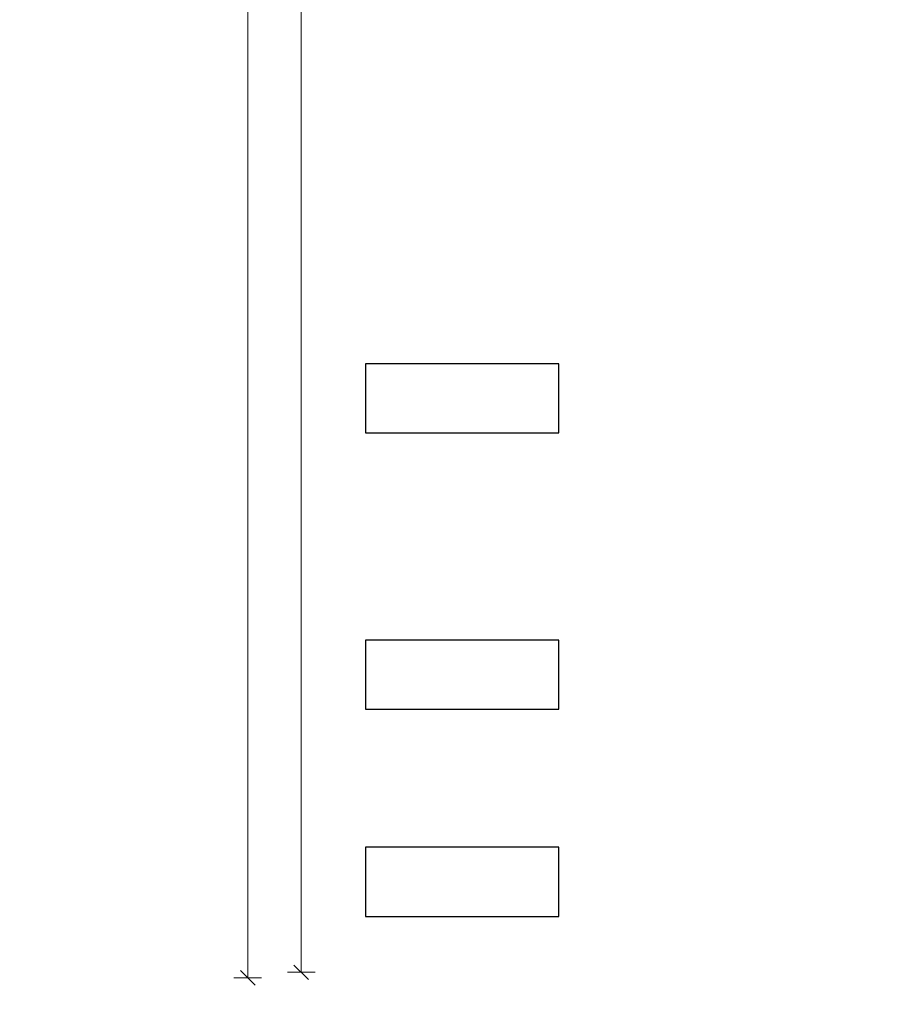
# Model space of a CAD drawing. Header units: millimetres. Extents: x -7955266 to 72030, y -46136 to 9299934.
# Tile 105 of 203: x -5093314 to -5080729, y 6462155 to 6476407. Entities that reach past the tile are written whole.
import ezdxf
from ezdxf.enums import TextEntityAlignment as Align

# ---------------------------------------------------------------- set-up
doc = ezdxf.new("R2010")
doc.units = ezdxf.units.MM
doc.header["$LTSCALE"] = 10
for name, color, linetype, lineweight in [('!XREF', 8, 'Continuous', 5), ('QS Wavin', 94, 'Continuous', 30), ('XREF_E_PRZ24002_rzut dachu$0$0-DACH-ISTN', 8, 'Continuous', 5), ('XREF_E_PRZ24002_rzut dachu$0$DO-HALA-WYMIAR', 8, 'Continuous', 5)]:
    doc.layers.add(name, color=color, linetype=linetype, lineweight=lineweight)
doc.styles.add('XREF_E_PRZ24002_rzut dachu$0$CP_ATTR', font='ROMANS.SHX')
doc.styles.add('XREF_E_PRZ24002_rzut dachu$0$ROMANS', font='romans.shx', dxfattribs={"width": 0.8})
doc.dimstyles.new('XREF_E_PRZ24002_rzut dachu$0$STANDARD', dxfattribs={"dimscale": 1.4, "dimtxt": 21, "dimasz": 0.5, "dimexe": 0.2, "dimexo": 0.1, "dimgap": 6, "dimtad": 1, "dimdec": 1, "dimrnd": 0.5, "dimzin": 12, "dimdsep": 46, "dimtxsty": 'XREF_E_PRZ24002_rzut dachu$0$ROMANS', "dimblk1": 'XREF_E_PRZ24002_rzut dachu$0$Q', "dimblk2": 'XREF_E_PRZ24002_rzut dachu$0$Q', "dimsah": 1, "dimcen": 0.5, "dimse1": 1, "dimse2": 1, "dimclrd": 8, "dimclre": 8, "dimclrt": 7, "dimadec": 0, "dimazin": 0, "dimtfac": 1, "dimtdec": 1, "dimtix": 1, "dimtmove": 2, "dimatfit": 3, "dimldrblk": 'XREF_E_PRZ24002_rzut dachu$0$Q', "dimfxl": 1, "dimtolj": 1, "dimtzin": 12, "dimarcsym": 0})

# ---------------------------------------------------------------- blocks, each defined once
blk = doc.blocks.new('XREF_E_PRZ24002_rzut dachu$0$Q')
for p, q in [((0, 19.99999999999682), (0, -20.00000000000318)), ((10.60660171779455, 10.60660171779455), (-10.60660171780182, -10.60660171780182))]:
    blk.add_line(p, q)
blk = doc.blocks.new('*D370')
at = {"layer": 'XREF_E_PRZ24002_rzut dachu$0$DO-HALA-WYMIAR', "color": 8, "lineweight": -2, "transparency": 16777216}
blk.add_line((-267234.4612399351, 251181.330293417), (-267234.4612399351, 258579.3302132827), dxfattribs=at)
at = {"layer": 'XREF_E_PRZ24002_rzut dachu$0$DO-HALA-WYMIAR', "color": 8, "linetype": 'ByBlock', "lineweight": -2, "transparency": 16777216}
for p, rotation in [((-267234.4612399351, 258580.3302132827), 90), ((-267234.4612399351, 251180.330293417), 270)]:
    blk.add_blockref('XREF_E_PRZ24002_rzut dachu$0$Q', p, dxfattribs=dict(at, rotation=rotation))
at = {"layer": 'XREF_E_PRZ24002_rzut dachu$0$DO-HALA-WYMIAR', "color": 7, "transparency": 16777216, "insert": (-267267.4612399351, 254880.3302533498), "char_height": 42, "attachment_point": 5, "rotation": 90, "style": 'XREF_E_PRZ24002_rzut dachu$0$ROMANS'}
blk.add_mtext('\\A1;7400', dxfattribs=at)
blk = doc.blocks.new('*D371')
at = {"layer": 'XREF_E_PRZ24002_rzut dachu$0$DO-HALA-WYMIAR', "color": 8, "lineweight": -2, "transparency": 16777216}
blk.add_line((-267311.9354541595, 251173.330293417), (-267311.9354541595, 258587.3302132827), dxfattribs=at)
at = {"layer": 'XREF_E_PRZ24002_rzut dachu$0$DO-HALA-WYMIAR', "color": 8, "linetype": 'ByBlock', "lineweight": -2, "transparency": 16777216}
for p, rotation in [((-267311.9354541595, 258588.3302132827), 90), ((-267311.9354541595, 251172.330293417), 270)]:
    blk.add_blockref('XREF_E_PRZ24002_rzut dachu$0$Q', p, dxfattribs=dict(at, rotation=rotation))
at = {"layer": 'XREF_E_PRZ24002_rzut dachu$0$DO-HALA-WYMIAR', "color": 7, "transparency": 16777216, "insert": (-267344.9354541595, 254880.3302533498), "char_height": 42, "attachment_point": 5, "rotation": 90, "style": 'XREF_E_PRZ24002_rzut dachu$0$ROMANS'}
blk.add_mtext('\\A1;7416', dxfattribs=at)
blk = doc.blocks.new('G$C4A87D2E6')
at = {"layer": 'QS Wavin', "color": 1}
for points in [[(-8651.498626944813, -16285.99983319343), (-8651.498626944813, -16185.99983319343), (-8931.498626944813, -16185.99983319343), (-8931.498626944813, -16285.99983319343)], [(-8651.498626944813, -16685.99983319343), (-8651.498626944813, -16585.99983319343), (-8931.498626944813, -16585.99983319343), (-8931.498626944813, -16685.99983319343)], [(-8651.498626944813, -16985.99983319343), (-8651.498626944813, -16885.99983319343), (-8931.498626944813, -16885.99983319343), (-8931.498626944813, -16985.99983319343)]]:
    blk.add_lwpolyline(points, close=True, dxfattribs=at)
blk = doc.blocks.new('XREF_E_PRZ24002_rzut dachu')
at = {"layer": 'XREF_E_PRZ24002_rzut dachu$0$0-DACH-ISTN', "linetype": 'ByBlock', "style": 'XREF_E_PRZ24002_rzut dachu$0$CP_ATTR', "flags": 9}
for tag, p, height, width in [('ARTICLE', (-279644.0530858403, 267204.1877945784), 0.01000000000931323, 3.078589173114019), ('OTHER', (-279644.0530858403, 267204.1877945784), 0.01000000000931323, 3.078589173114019), ('PRODUCER', (-279644.0530858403, 267204.1877945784), 0.01000000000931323, 3.078589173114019), ('PRODUCT-TYPE', (-279644.0530858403, 267204.1877945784), 0.01000000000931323, 3.078589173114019), ('FLOW', (-279644.0530858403, 267204.1877945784), 0.01000000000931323, 3.078589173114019), ('NAME', (-279644.0530858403, 267204.1877945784), 0.01000000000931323, 3.078589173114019), ('ARTICLE', (-279398.180961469, 267206.1877945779), 0.01000000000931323, 2.430115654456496), ('OTHER', (-279398.180961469, 267206.1877945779), 0.01000000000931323, 2.430115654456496), ('PRODUCER', (-279398.180961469, 267206.1877945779), 0.01000000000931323, 2.430115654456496), ('PRODUCT-TYPE', (-279398.180961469, 267206.1877945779), 0.01000000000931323, 2.430115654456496), ('FLOW', (-279398.180961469, 267206.1877945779), 0.01000000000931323, 2.430115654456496), ('NAME', (-279398.180961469, 267206.1877945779), 0.01000000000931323, 2.430115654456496), ('ARTICLE', (-279880.8174823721, 267079.3296396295), 0.01000000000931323, 0.5206439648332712), ('OTHER', (-279880.8174823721, 267079.3296396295), 0.01000000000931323, 0.5206439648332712), ('PRODUCER', (-279880.8174823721, 267079.3296396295), 0.01000000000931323, 0.5206439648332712), ('PRODUCT-TYPE', (-279880.8174823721, 267079.3296396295), 0.01000000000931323, 0.5206439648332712), ('FLOW', (-279880.8174823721, 267079.3296396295), 0.01000000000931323, 0.5206439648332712), ('NAME', (-279880.8174823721, 267079.3296396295), 0.01000000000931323, 0.5206439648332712), ('ARTICLE', (-279828.7530858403, 267079.3296396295), 0.0001000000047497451, 0.9999999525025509), ('OTHER', (-279828.7530858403, 267079.3296396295), 0.0001000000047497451, 0.9999999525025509), ('NAME', (-279828.7530858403, 267079.3296396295), 0.0001000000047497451, 0.9999999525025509), ('PRODUCER', (-279828.7530858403, 267079.3296396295), 0.0001000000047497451, 0.9999999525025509), ('PRODUCT-TYPE', (-279828.7530858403, 267079.3296396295), 0.0001000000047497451, 0.9999999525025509), ('FLOW', (-279828.7530858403, 267079.3296396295), 0.0001000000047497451, 0.9999999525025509), ('ARTICLE', (-279558.1809614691, 266590.1117869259), 0.0001000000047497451, 0.9999999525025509), ('NAME', (-279558.1809614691, 266590.1117869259), 0.0001000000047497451, 0.9999999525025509), ('PRODUCER', (-279558.1809614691, 266590.1117869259), 0.0001000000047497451, 0.9999999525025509), ('PRODUCT-TYPE', (-279558.1809614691, 266590.1117869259), 0.0001000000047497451, 0.9999999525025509), ('FLOW', (-279558.1809614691, 266590.1117869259), 0.0001000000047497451, 0.9999999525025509), ('OTHER', (-279558.1809614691, 266590.1117869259), 0.0001000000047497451, 0.9999999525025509), ('ARTICLE', (-280739.2665486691, 251288.9125331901), 0.0001000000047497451, 0.9999999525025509), ('OTHER', (-280739.2665486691, 251288.9125331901), 0.0001000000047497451, 0.9999999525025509), ('NAME', (-280739.2665486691, 251288.9125331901), 0.0001000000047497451, 0.9999999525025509), ('PRODUCER', (-280739.2665486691, 251288.9125331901), 0.0001000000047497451, 0.9999999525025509), ('PRODUCT-TYPE', (-280739.2665486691, 251288.9125331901), 0.0001000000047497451, 0.9999999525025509), ('FLOW', (-280739.2665486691, 251288.9125331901), 0.0001000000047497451, 0.9999999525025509), ('ARTICLE', (-280605.6504863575, 251288.9125333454), 0.0001000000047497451, 0.9999999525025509), ('OTHER', (-280605.6504863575, 251288.9125333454), 0.0001000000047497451, 0.9999999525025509), ('PRODUCER', (-280605.6504863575, 251288.9125333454), 0.0001000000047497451, 0.9999999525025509), ('PRODUCT-TYPE', (-280605.6504863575, 251288.9125333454), 0.0001000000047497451, 0.9999999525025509), ('FLOW', (-280605.6504863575, 251288.9125333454), 0.0001000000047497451, 0.9999999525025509), ('NAME', (-280605.6504863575, 251288.9125333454), 0.0001000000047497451, 0.9999999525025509), ('ARTICLE', (-279957.3813551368, 251288.9125333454), 0.0001000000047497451, 0.9999999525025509), ('OTHER', (-279957.3813551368, 251288.9125333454), 0.0001000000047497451, 0.9999999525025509), ('PRODUCER', (-279957.3813551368, 251288.9125333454), 0.0001000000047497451, 0.9999999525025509), ('PRODUCT-TYPE', (-279957.3813551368, 251288.9125333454), 0.0001000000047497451, 0.9999999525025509), ('FLOW', (-279957.3813551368, 251288.9125333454), 0.0001000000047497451, 0.9999999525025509), ('NAME', (-279957.3813551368, 251288.9125333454), 0.0001000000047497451, 0.9999999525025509)]:
    blk.add_attdef(tag, p, '', height=height, dxfattribs=dict(at, width=width))
for tag, p, height, rotation, width in [('PRODUCT-TYPE', (-279196.1941682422, 267204.1877945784), 0.0001000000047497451, 180, 0.9999999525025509), ('PRODUCER', (-279196.1941682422, 267204.1877945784), 0.0001000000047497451, 180, 0.9999999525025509), ('ARTICLE', (-279196.1941682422, 267204.1877945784), 0.0001000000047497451, 180, 0.9999999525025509), ('OTHER', (-279196.1941682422, 267204.1877945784), 0.0001000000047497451, 180, 0.9999999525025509), ('FLOW', (-279196.1941682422, 267204.1877945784), 0.0001000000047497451, 180, 0.9999999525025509), ('NAME', (-279196.1941682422, 267204.1877945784), 0.0001000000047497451, 180, 0.9999999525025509), ('PRODUCT-TYPE', (-279109.0746550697, 267204.1877945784), 0.01500000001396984, 180, 0.580796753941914), ('PRODUCER', (-279109.0746550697, 267204.1877945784), 0.01500000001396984, 180, 0.580796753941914), ('ARTICLE', (-279109.0746550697, 267204.1877945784), 0.01500000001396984, 180, 0.580796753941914), ('OTHER', (-279109.0746550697, 267204.1877945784), 0.01500000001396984, 180, 0.580796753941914), ('FLOW', (-279109.0746550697, 267204.1877945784), 0.01500000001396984, 180, 0.580796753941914), ('NAME', (-279109.0746550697, 267204.1877945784), 0.01500000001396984, 180, 0.580796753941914), ('PRODUCT-TYPE', (-279015.1693957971, 267206.1877945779), 0.0001000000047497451, 180, 0.9999999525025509), ('PRODUCER', (-279015.1693957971, 267206.1877945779), 0.0001000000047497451, 180, 0.9999999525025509), ('ARTICLE', (-279015.1693957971, 267206.1877945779), 0.0001000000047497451, 180, 0.9999999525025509), ('OTHER', (-279015.1693957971, 267206.1877945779), 0.0001000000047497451, 180, 0.9999999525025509), ('FLOW', (-279015.1693957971, 267206.1877945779), 0.0001000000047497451, 180, 0.9999999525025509), ('NAME', (-279015.1693957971, 267206.1877945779), 0.0001000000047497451, 180, 0.9999999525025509), ('PRODUCT-TYPE', (-278926.2246551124, 267206.1877945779), 0.01500000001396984, 180, 0.5929649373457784), ('PRODUCER', (-278926.2246551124, 267206.1877945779), 0.01500000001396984, 180, 0.5929649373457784), ('ARTICLE', (-278926.2246551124, 267206.1877945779), 0.01500000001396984, 180, 0.5929649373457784), ('OTHER', (-278926.2246551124, 267206.1877945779), 0.01500000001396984, 180, 0.5929649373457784), ('FLOW', (-278926.2246551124, 267206.1877945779), 0.01500000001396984, 180, 0.5929649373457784), ('NAME', (-278926.2246551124, 267206.1877945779), 0.01500000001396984, 180, 0.5929649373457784), ('PRODUCT-TYPE', (-281343.2630320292, 251313.1625331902), 0.0001000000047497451, 180, 0.9999999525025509), ('PRODUCER', (-281343.2630320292, 251313.1625331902), 0.0001000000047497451, 180, 0.9999999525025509), ('ARTICLE', (-281343.2630320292, 251313.1625331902), 0.0001000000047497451, 180, 0.9999999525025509), ('OTHER', (-281343.2630320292, 251313.1625331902), 0.0001000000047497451, 180, 0.9999999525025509), ('NAME', (-281343.2630320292, 251313.1625331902), 0.0001000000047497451, 180, 0.9999999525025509), ('FLOW', (-281343.2630320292, 251313.1625331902), 0.0001000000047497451, 180, 0.9999999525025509), ('PRODUCT-TYPE', (-281440.062336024, 251297.5069951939), 9.999998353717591e-05, 135, 1.000000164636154), ('PRODUCER', (-281440.062336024, 251297.5069951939), 9.999998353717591e-05, 135, 1.000000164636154), ('ARTICLE', (-281440.062336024, 251297.5069951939), 9.999998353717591e-05, 135, 1.000000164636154), ('OTHER', (-281440.062336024, 251297.5069951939), 9.999998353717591e-05, 135, 1.000000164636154), ('FLOW', (-281440.062336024, 251297.5069951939), 9.999998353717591e-05, 135, 1.000000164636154), ('NAME', (-281440.062336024, 251297.5069951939), 9.999998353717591e-05, 135, 1.000000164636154), ('PRODUCT-TYPE', (-281127.8785464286, 251288.9125331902), 0.0001000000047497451, 180, 0.9999999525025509), ('PRODUCER', (-281127.8785464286, 251288.9125331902), 0.0001000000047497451, 180, 0.9999999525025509), ('ARTICLE', (-281127.8785464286, 251288.9125331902), 0.0001000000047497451, 180, 0.9999999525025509), ('OTHER', (-281127.8785464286, 251288.9125331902), 0.0001000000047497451, 180, 0.9999999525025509), ('NAME', (-281127.8785464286, 251288.9125331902), 0.0001000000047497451, 180, 0.9999999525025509), ('FLOW', (-281127.8785464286, 251288.9125331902), 0.0001000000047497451, 180, 0.9999999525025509), ('ARTICLE', (-281411.2902044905, 251268.7348636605), 9.999998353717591e-05, 315, 1.000000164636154), ('NAME', (-281411.2902044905, 251268.7348636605), 9.999998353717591e-05, 315, 1.000000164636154), ('PRODUCER', (-281411.2902044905, 251268.7348636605), 9.999998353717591e-05, 315, 1.000000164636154), ('PRODUCT-TYPE', (-281411.2902044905, 251268.7348636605), 9.999998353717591e-05, 315, 1.000000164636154), ('FLOW', (-281411.2902044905, 251268.7348636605), 9.999998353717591e-05, 315, 1.000000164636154), ('OTHER', (-281411.2902044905, 251268.7348636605), 9.999998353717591e-05, 315, 1.000000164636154)]:
    blk.add_attdef(tag, p, '', height=height, rotation=rotation, dxfattribs=dict(at, width=width))
at = {"layer": 'XREF_E_PRZ24002_rzut dachu$0$0-DACH-ISTN', "linetype": 'ByBlock', "style": 'XREF_E_PRZ24002_rzut dachu$0$CP_ATTR', "text_generation_flag": 4, "width": 0.9999999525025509, "flags": 9}
for tag, p, rotation in [('PRODUCT-TYPE', (-279463.180961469, 267141.1877945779), 90), ('PRODUCER', (-279463.180961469, 267141.1877945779), 90), ('ARTICLE', (-279463.180961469, 267141.1877945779), 90), ('OTHER', (-279463.180961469, 267141.1877945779), 90), ('NAME', (-279463.180961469, 267141.1877945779), 90), ('FLOW', (-279463.180961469, 267141.1877945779), 90), ('PRODUCT-TYPE', (-281127.8785464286, 251288.9125331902), 180), ('PRODUCER', (-281127.8785464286, 251288.9125331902), 180), ('ARTICLE', (-281127.8785464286, 251288.9125331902), 180), ('OTHER', (-281127.8785464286, 251288.9125331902), 180), ('NAME', (-281127.8785464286, 251288.9125331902), 180), ('FLOW', (-281127.8785464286, 251288.9125331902), 180)]:
    blk.add_attdef(tag, p, '', height=0.0001000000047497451, rotation=rotation, dxfattribs=at)
at = {"layer": 'XREF_E_PRZ24002_rzut dachu$0$0-DACH-ISTN', "linetype": 'ByBlock', "style": 'XREF_E_PRZ24002_rzut dachu$0$CP_ATTR', "flags": 9}
for tag, p, height, rotation in [('PRODUCT-TYPE', (-279586.6821856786, 266526.1853309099), 0.002500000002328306, 180), ('PRODUCER', (-279586.6821856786, 266526.1853309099), 0.002500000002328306, 180), ('ARTICLE', (-279586.6821856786, 266526.1853309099), 0.002500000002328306, 180), ('OTHER', (-279586.6821856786, 266526.1853309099), 0.002500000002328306, 180), ('FLOW', (-279586.6821856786, 266526.1853309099), 0.002500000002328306, 180), ('NAME', (-279586.6821856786, 266526.1853309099), 0.002500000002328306, 180), ('ARTICLE', (-281440.062336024, 251297.5069951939), 0.0001, 315), ('NAME', (-281440.062336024, 251297.5069951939), 0.0001, 315), ('PRODUCER', (-281440.062336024, 251297.5069951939), 0.0001, 315), ('PRODUCT-TYPE', (-281440.062336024, 251297.5069951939), 0.0001, 315), ('FLOW', (-281440.062336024, 251297.5069951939), 0.0001, 315), ('OTHER', (-281440.062336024, 251297.5069951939), 0.0001, 315), ('PRODUCT-TYPE', (-281117.0976194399, 251288.9125331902), 0.0001, 180), ('PRODUCER', (-281117.0976194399, 251288.9125331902), 0.0001, 180), ('ARTICLE', (-281117.0976194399, 251288.9125331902), 0.0001, 180), ('OTHER', (-281117.0976194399, 251288.9125331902), 0.0001, 180), ('FLOW', (-281117.0976194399, 251288.9125331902), 0.0001, 180), ('NAME', (-281117.0976194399, 251288.9125331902), 0.0001, 180), ('PRODUCT-TYPE', (-280739.2665486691, 251288.9125331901), 0.0001, 180), ('PRODUCER', (-280739.2665486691, 251288.9125331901), 0.0001, 180), ('ARTICLE', (-280739.2665486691, 251288.9125331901), 0.0001, 180), ('OTHER', (-280739.2665486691, 251288.9125331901), 0.0001, 180), ('FLOW', (-280739.2665486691, 251288.9125331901), 0.0001, 180), ('NAME', (-280739.2665486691, 251288.9125331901), 0.0001, 180), ('PRODUCT-TYPE', (-279957.3813551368, 251288.9125333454), 0.0001, 180), ('PRODUCER', (-279957.3813551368, 251288.9125333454), 0.0001, 180), ('ARTICLE', (-279957.3813551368, 251288.9125333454), 0.0001, 180), ('OTHER', (-279957.3813551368, 251288.9125333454), 0.0001, 180), ('FLOW', (-279957.3813551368, 251288.9125333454), 0.0001, 180), ('NAME', (-279957.3813551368, 251288.9125333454), 0.0001, 180)]:
    blk.add_attdef(tag, p, '', height=height, rotation=rotation, dxfattribs=at)
at = {"layer": 'XREF_E_PRZ24002_rzut dachu$0$0-DACH-ISTN', "linetype": 'ByBlock', "style": 'XREF_E_PRZ24002_rzut dachu$0$CP_ATTR'}
for tag, p, height, flags in [('VAL', (-281520.0315226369, 251451.2538443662), 5e-05, 1), ('NAME', (-281520.0315226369, 251451.2537995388), 5e-05, 1), ('FLOW', (-281520.031525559, 251451.2537610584), 5e-05, 1), ('CHARACTER', (-281520.031525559, 251451.2537214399), 5e-05, 1), ('TEMPERATURE', (-281520.031525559, 251451.253674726), 5e-05, 1), ('NUMBER', (-281520.031525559, 251451.2536351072), 5e-05, 1), ('PRODUCT-TYPE', (-281520.031525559, 251451.2535913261), 5e-05, 1), ('ORDER-NO', (-281520.031525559, 251451.2535455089), 5e-05, 1), ('H', (-281520.0313761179, 251451.2537995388), 5e-05, 1), ('PN', (-281520.0313331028, 251451.2537995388), 5e-05, 1), ('PRODUCER', (-281520.0313379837, 251451.2537610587), 5e-05, 1), ('VOLTAGE', (-281520.0312765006, 251451.253632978), 5e-05, 1), ('ARTICLE', (-281520.0312587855, 251451.2538079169), 5e-05, 1), ('WEIGHT', (-281520.0312379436, 251451.2537194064), 5e-05, 1), ('GROUP', (-281520.0312306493, 251451.2536756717), 5e-05, 1), ('POWER', (-281520.0312296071, 251451.2535403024), 5e-05, 1), ('DN', (-281520.0311316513, 251451.2535850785), 5e-05, 1), ('ARTICLE', (-281343.2630320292, 251313.1625331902), 0.0001, 9), ('NAME', (-281343.2630320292, 251313.1625331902), 0.0001, 9), ('PRODUCER', (-281343.2630320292, 251313.1625331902), 0.0001, 9), ('PRODUCT-TYPE', (-281343.2630320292, 251313.1625331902), 0.0001, 9), ('FLOW', (-281343.2630320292, 251313.1625331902), 0.0001, 9), ('OTHER', (-281343.2630320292, 251313.1625331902), 0.0001, 9), ('ARTICLE', (-281127.8785464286, 251288.9125331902), 0.0001, 9), ('OTHER', (-281127.8785464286, 251288.9125331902), 0.0001, 9), ('NAME', (-281127.8785464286, 251288.9125331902), 0.0001, 9), ('PRODUCER', (-281127.8785464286, 251288.9125331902), 0.0001, 9), ('PRODUCT-TYPE', (-281127.8785464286, 251288.9125331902), 0.0001, 9), ('FLOW', (-281127.8785464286, 251288.9125331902), 0.0001, 9), ('ARTICLE', (-280750.0474756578, 251288.9125331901), 0.0001, 9), ('OTHER', (-280750.0474756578, 251288.9125331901), 0.0001, 9), ('NAME', (-280750.0474756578, 251288.9125331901), 0.0001, 9), ('PRODUCER', (-280750.0474756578, 251288.9125331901), 0.0001, 9), ('PRODUCT-TYPE', (-280750.0474756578, 251288.9125331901), 0.0001, 9), ('FLOW', (-280750.0474756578, 251288.9125331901), 0.0001, 9), ('ARTICLE', (-280647.2665486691, 251288.9125333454), 0.0001, 9), ('OTHER', (-280647.2665486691, 251288.9125333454), 0.0001, 9), ('PRODUCER', (-280647.2665486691, 251288.9125333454), 0.0001, 9), ('PRODUCT-TYPE', (-280647.2665486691, 251288.9125333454), 0.0001, 9), ('FLOW', (-280647.2665486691, 251288.9125333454), 0.0001, 9), ('NAME', (-280647.2665486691, 251288.9125333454), 0.0001, 9), ('ARTICLE', (-281393.6125349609, 251261.4125331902), 0.0001, 9), ('OTHER', (-281393.6125349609, 251261.4125331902), 0.0001, 9), ('NAME', (-281393.6125349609, 251261.4125331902), 0.0001, 9), ('PRODUCER', (-281393.6125349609, 251261.4125331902), 0.0001, 9), ('PRODUCT-TYPE', (-281393.6125349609, 251261.4125331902), 0.0001, 9), ('FLOW', (-281393.6125349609, 251261.4125331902), 0.0001, 9), ('VAL', (-281345.5026802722, 250753.9798198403), 5e-05, 1), ('FLOW', (-281345.5026831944, 250753.9797365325), 5e-05, 1), ('CHARACTER', (-281345.5026831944, 250753.979696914), 5e-05, 1), ('TEMPERATURE', (-281345.5026831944, 250753.9796502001), 5e-05, 1), ('NUMBER', (-281345.5026831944, 250753.9796105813), 5e-05, 1), ('PRODUCT-TYPE', (-281345.5026831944, 250753.9795668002), 5e-05, 1), ('ORDER-NO', (-281345.5026831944, 250753.979520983), 5e-05, 1), ('NAME', (-281345.5026802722, 250753.9797750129), 5e-05, 1), ('H', (-281345.5025337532, 250753.9797750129), 5e-05, 1), ('PRODUCER', (-281345.5024956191, 250753.9797365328), 5e-05, 1), ('PN', (-281345.5024907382, 250753.9797750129), 5e-05, 1), ('VOLTAGE', (-281345.5024341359, 250753.9796084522), 5e-05, 1), ('ARTICLE', (-281345.5024164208, 250753.979783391), 5e-05, 1), ('WEIGHT', (-281345.502395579, 250753.9796948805), 5e-05, 1), ('GROUP', (-281345.5023882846, 250753.9796511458), 5e-05, 1), ('POWER', (-281345.5023872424, 250753.9795157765), 5e-05, 1), ('DN', (-281345.5022892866, 250753.9795605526), 5e-05, 1)]:
    blk.add_attdef(tag, p, '', height=height, dxfattribs=dict(at, flags=flags))
at = {"layer": 'XREF_E_PRZ24002_rzut dachu$0$0-DACH-ISTN', "linetype": 'ByBlock', "style": 'XREF_E_PRZ24002_rzut dachu$0$CP_ATTR', "text_generation_flag": 4, "width": 0.9999999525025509, "flags": 9}
for tag in ['ARTICLE', 'OTHER', 'NAME', 'PRODUCER', 'PRODUCT-TYPE', 'FLOW']:
    blk.add_attdef(tag, (-280739.2665486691, 251288.9125331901), '', height=0.0001000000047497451, dxfattribs=at)
at = {"layer": 'XREF_E_PRZ24002_rzut dachu$0$0-DACH-ISTN', "linetype": 'ByBlock', "style": 'XREF_E_PRZ24002_rzut dachu$0$CP_ATTR', "flags": 9}
for tag, p in [('ORDER-NO', (-280584.3265687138, 251288.164607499)), ('PRODUCER', (-280584.3261833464, 251288.1600992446)), ('GROUP', (-280584.325503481, 251288.175978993)), ('PRODUCT-TYPE', (-280584.3255588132, 251288.1688363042)), ('ARTICLE', (-280584.3252772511, 251288.172336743)), ('NUMBER', (-280584.3250538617, 251288.1795038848)), ('NAME', (-280584.3246751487, 251288.1836389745)), ('TEMPERATURE', (-280584.3145761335, 251288.183491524)), ('FLOW', (-280584.3121592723, 251288.1757186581)), ('CHARACTER', (-280584.3112939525, 251288.172636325)), ('VOLTAGE', (-280584.3065077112, 251288.1607085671)), ('POWER', (-280584.3058639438, 251288.164694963)), ('OTHER', (-280584.3046278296, 251288.179787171)), ('DN', (-280584.2994389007, 251288.1689706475)), ('PN', (-280584.2991510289, 251288.1761193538))]:
    blk.add_attdef(tag, text='', height=0.002, dxfattribs=at).set_placement(p, align=Align.MIDDLE_LEFT)
for tag, height, width, p in [('ORDER-NO', 0.001574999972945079, 1.000000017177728, (-279928.7762760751, 251288.3235417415)), ('PRODUCER', 0.00157500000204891, 0.999999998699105, (-279928.775972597, 251288.3199914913)), ('GROUP', 0.00157500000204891, 0.999999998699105, (-279928.775437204, 251288.332496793)), ('PRODUCT-TYPE', 0.00157500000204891, 0.999999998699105, (-279928.7754807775, 251288.3268719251)), ('ARTICLE', 0.00157500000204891, 0.999999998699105, (-279928.7752590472, 251288.3296285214)), ('NUMBER', 0.00157500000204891, 0.999999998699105, (-279928.7750831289, 251288.3352726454)), ('NAME', 0.00157500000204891, 0.999999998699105, (-279928.7747848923, 251288.3385290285)), ('TEMPERATURE', 0.00157500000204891, 0.999999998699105, (-279928.7668319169, 251288.338412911)), ('FLOW', 0.00157500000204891, 0.999999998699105, (-279928.7649286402, 251288.3322917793)), ('CHARACTER', 0.00157500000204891, 0.999999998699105, (-279928.7642472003, 251288.3298644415)), ('VOLTAGE', 0.00157500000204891, 0.999999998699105, (-279928.7604780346, 251288.3204713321)), ('POWER', 0.00157500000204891, 0.999999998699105, (-279928.759971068, 251288.3236106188)), ('OTHER', 0.00157500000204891, 0.999999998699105, (-279928.7589976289, 251288.335495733)), ('DN', 0.00157500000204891, 0.999999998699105, (-279928.7549113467, 251288.3269777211)), ('PN', 0.00157500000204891, 0.999999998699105, (-279928.7546846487, 251288.3326073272))]:
    blk.add_attdef(tag, text='', height=height, dxfattribs=dict(at, width=width)).set_placement(p, align=Align.MIDDLE_LEFT)
at = {"layer": 'XREF_E_PRZ24002_rzut dachu$0$DO-HALA-WYMIAR'}
for base, p1, p2, picture, middle in [((-267311.9354541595, 258588.3302132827, -5.04403176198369e-06), (-267237.1567974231, 251172.330293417, -5.635329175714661e-06), (-267237.1567974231, 258588.3302132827, -1.008806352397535e-05), '*D371', (-267344.9354541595, 254880.3302533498, -5.04403176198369e-06)), ((-267234.4612399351, 258580.3302132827, -5.04403176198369e-06), (-267151.6824233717, 251180.330293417, -5.04403176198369e-06), (-267151.6812110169, 258580.3302132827, -1.00880635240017e-05), '*D370', (-267267.4612399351, 254880.3302533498, -5.04403176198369e-06))]:
    dim = blk.add_linear_dim(base=base, p1=p1, p2=p2, angle=90, dimstyle='XREF_E_PRZ24002_rzut dachu$0$STANDARD', override={"dimscale": 2}, dxfattribs=at)
    dim.commit()
    dim.dimension.update_dxf_attribs({"geometry": picture, "text_midpoint": middle})

msp = doc.modelspace()

# ---------------------------------------------------------------- block references
at = {"layer": '!XREF', "xscale": 10, "yscale": 10, "zscale": 10}
msp.add_blockref('XREF_E_PRZ24002_rzut dachu', (-2416894.037204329, 3950814.317905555, 5.044031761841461e-05), dxfattribs=at)
at = {"xscale": 10, "yscale": 10, "zscale": 10}
msp.add_blockref('G$C4A87D2E6', (-4998995.876775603, 6633287.620079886), dxfattribs=at)

doc.saveas('drawing.dxf')
